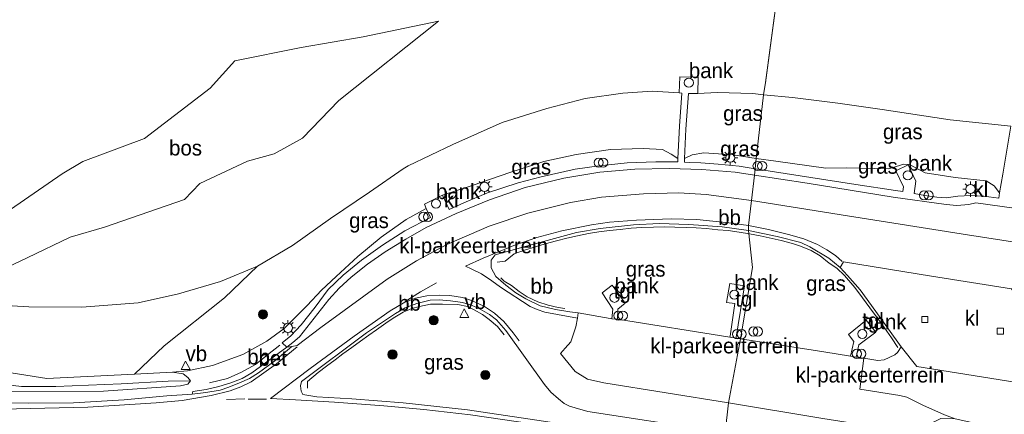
# Model space of a CAD drawing. Header units: millimetres. Extents: x 180000 to 190000, y 466229 to 468626.
# Tile 192 of 202: x 189261 to 189422, y 466486 to 466551. Entities that reach past the tile are written whole.
import ezdxf
from ezdxf.enums import TextEntityAlignment as Align

# ---------------------------------------------------------------- set-up
doc = ezdxf.new("R2010")
doc.units = ezdxf.units.MM
doc.linetypes.add('39strp', pattern=[12, 3, -9])
for name, color, linetype, lineweight in [('bp-b5-bomenstruiken', 93, 'Continuous', 18), ('bp-b5-boom', 93, 'Continuous', 18), ('bp-b5-bos', 93, 'Continuous', 18), ('bp-b5-grasland', 93, 'Continuous', 18), ('bp-bs-boom', 93, 'Continuous', 18), ('gw-bs-insteekwatergang', 93, 'Continuous', 18), ('gw-bs-kruinlijn', 93, 'Continuous', 18), ('gw-bs-teenlijn', 93, 'Continuous', 18), ('mk-bs-39streep 0.15', 8, '39strp', 18), ('mk-bs-streep 0.15', 8, 'Continuous', 18), ('og-bs-hulpgeometrie', 53, 'Continuous', 18), ('og-bs-inrichtingselement', 253, 'Continuous', 18), ('vh-b5-verh_soort', 8, 'Continuous', 18), ('wh-bs-greppel', 133, 'greppel', 18), ('wh-bs-kolk', 8, 'Continuous', 18), ('wm-bs-lichtmast', 8, 'Continuous', 18), ('wm-bs-overig', 8, 'Continuous', 18), ('wm-bs-verkeersbord', 8, 'Continuous', 18)]:
    doc.layers.add(name, color=color, linetype=linetype, lineweight=lineweight)
doc.styles.add('rtw_iso', font='iso-rtw.shx')
doc.linetypes.add('greppel', pattern='A,25.5,-0.01,[14,RTW.shx,S=1,R=0,X=0,Y=0],1,[14,RTW.shx,S=1,R=0,X=0,Y=0],1,[14,RTW.shx,S=1,R=0,X=0,Y=0],1,[14,RTW.shx,S=1,R=0,X=0,Y=0],1,[14,RTW.shx,S=1,R=0,X=0,Y=0],0.5,-0.01', length=30.02)

# ---------------------------------------------------------------- blocks, each defined once
blk = doc.blocks.new('verkeersbord')
for p, q in [((0, 0.75), (-0.75, -0.625)), ((0.75, -0.625), (0, 0.75)), ((-0.75, -0.625), (0.75, -0.625))]:
    blk.add_line(p, q)
blk = doc.blocks.new('dtbattr')
at = {"style": 'rtw_iso'}
blk.add_attdef('TAG', (0.59, 0.87), '', height=2.5, dxfattribs=at)
blk = doc.blocks.new('kolk')
blk.add_lwpolyline([(-0.5, -0.5), (0.5, -0.5), (0.5, 0.5), (-0.5, 0.5)], close=True)
blk = doc.blocks.new('dtbattr-r')
at = {"style": 'rtw_iso'}
blk.add_attdef('TAG', text='', height=2.5, dxfattribs=at).set_placement((0, 0), align=Align.MIDDLE_CENTER)
blk = doc.blocks.new('d33az_ACAD_1_FMEBLOCK128')
at = {"layer": 'bp-b5-bos'}
blk.add_polyline3d([(-74.89, -13.96, 43.02), (-84.86, -12.94, 43.05), (-95.98, -11.26, 43.22), (-103.26, -10.19, 43.1), (-110.69, -9.27, 43.17), (-115.42, -8.81, 43.16), (-115.1, -6.85, 43.44), (-110.99, 23.75, 43.6), (-108.81, 49.55, 43.55), (-107.77, 58.23, 43.5), (-104.41, 57.94, 43.48), (-94.98, 56.28, 43.37), (-84.52, 53.89, 43.31), (-73.01, 50.48, 43.76)], dxfattribs=at)
blk = doc.blocks.new('dtbattr-l')
at = {"style": 'rtw_iso'}
blk.add_attdef('TAG', (0, 0), '', height=2.5, dxfattribs=at)
blk = doc.blocks.new('boom')
blk.add_hatch(color=256).paths.add_polyline_path([(-0.75, 0, 1), (0.75, 0, 1)])
blk.add_circle((0, 0), 0.75)
blk = doc.blocks.new('prullenbak')
for centre in [(-0.375, 0), (0.375, 0)]:
    blk.add_circle(centre, 0.75)
blk = doc.blocks.new('dtb')
blk.add_circle((0, 0), 0.75)
blk = doc.blocks.new('lantaarnpaal')
for p, q in [((-0.75, 0), (-1.25, 0)), ((-0.88, 0.88), (-0.53, 0.53)), ((0, 0.75), (0, 1.25)), ((0.53, 0.53), (0.88, 0.88)), ((0.75, 0), (1.25, 0)), ((-0.53, -0.53), (-0.88, -0.88)), ((0, -0.75), (0, -1.25)), ((0.53, -0.53), (0.88, -0.88))]:
    blk.add_line(p, q)
blk.add_circle((0, 0), 0.75)

msp = doc.modelspace()

# ---------------------------------------------------------------- linework, layer by layer
at = {"layer": 'bp-b5-bomenstruiken'}
msp.add_polyline3d([(189262.42, 466503.69, 44.51), (189271.09, 466503.62, 44.02), (189280.35, 466504.33, 43.8), (189286.97, 466505.8, 43.75), (189293.84, 466507.82, 43.72), (189299.91, 466510.38, 43.69), (189294.48, 466505.18, 43.15), (189284.6, 466497.31, 41.67), (189279.76, 466492.68, 41.38), (189265.37, 466491.98, 40.99), (189250.54, 466494.32, 41.05), (189222.79, 466496.45, 41.07), (189188.53, 466500.27, 41.22), (189189.64, 466501.18, 41.13), (189187.06, 466501.58, 41.27), (189181.54, 466502.76, 41.22), (189189.82, 466512.69, 44.44), (189193.91, 466512.56, 45.51), (189211.95, 466509.15, 45.17), (189227.79, 466506.81, 45.02), (189242.44, 466504.99, 44.79), (189254.1, 466504.19, 44.6)], close=True, dxfattribs=at)
at = {"layer": 'bp-b5-boom'}
msp.add_polyline3d([(189250.54, 466494.32, 41.05), (189265.37, 466491.98, 40.99), (189279.76, 466492.68, 41.38), (189285.97, 466492.99, 41.04), (189287.71, 466492.7, 41.04), (189288.46, 466492.1, 41.04), (189288.93, 466491.55, 41.03), (189285.27, 466491.51, 40.54), (189277.57, 466491.07, 40.58), (189266.83, 466490.67, 40.64), (189261.2, 466490.64, 40.74), (189255.64, 466491.32, 40.72), (189237.8, 466492.36, 40.58), (189227.79, 466493.41, 40.65), (189214.87, 466495.39, 40.75), (189202.49, 466497.39, 40.66), (189189.52, 466499.02, 40.72), (189186.86, 466499.25, 41.22), (189188.53, 466500.27, 41.22), (189222.79, 466496.45, 41.07)], close=True, dxfattribs=at)
at = {"layer": 'bp-b5-bos'}
for points in [[(189387.24, 466571.01, 43.6), (189383.13, 466540.41, 43.44), (189382.81, 466538.44, 43.16), (189381.06, 466538.61, 43.16), (189375.2, 466538.8, 43.24), (189372.06, 466538.64, 43.35), (189372.11, 466541.32, 43.35), (189369.12, 466541.38, 43.36), (189368.97, 466538.75, 43.26), (189364.59, 466538.99, 43.37), (189359.78, 466538.71, 43.22), (189353.6, 466537.79, 43.37), (189347.33, 466536.18, 43.35), (189340.01, 466533.88, 43.36), (189331.91, 466530.3, 43.36), (189324.56, 466526.8, 43.36), (189323.76, 466526.27, 43.26), (189318.24, 466522.49, 43.37), (189311.88, 466518.14, 43.43), (189305.65, 466513.73, 43.54), (189299.91, 466510.38, 43.69), (189293.84, 466507.82, 43.72), (189286.97, 466505.8, 43.75), (189280.35, 466504.33, 43.8), (189271.09, 466503.62, 44.02), (189262.42, 466503.69, 44.51), (189254.1, 466504.19, 44.6)], [(189259.41, 466519.64, 45.86), (189267.87, 466525.46, 45.84), (189271.29, 466527.51, 45.74), (189281.4, 466531.25, 45.58), (189292.14, 466539.49, 45.39), (189296.19, 466544, 45.33), (189307.07, 466546.14, 44.69), (189317.2, 466547.89, 44.25), (189329.55, 466550.47, 43.96), (189313.24, 466537.47, 44.09), (189307.27, 466531.32, 44.17), (189302.61, 466528.75, 44.48), (189298.26, 466527.54, 44.64), (189290.43, 466523.88, 44.67), (189287.94, 466521.29, 44.68), (189274.83, 466516.72, 44.88), (189269.19, 466515.11, 44.99), (189262.17, 466511.74, 45), (189254.2, 466507.95, 45)], [(189254.2, 466507.95, 45), (189262.17, 466511.74, 45), (189269.19, 466515.11, 44.99), (189274.83, 466516.72, 44.88), (189287.94, 466521.29, 44.68), (189290.43, 466523.88, 44.67), (189298.26, 466527.54, 44.64), (189302.61, 466528.75, 44.48), (189307.27, 466531.32, 44.17), (189313.24, 466537.47, 44.09), (189329.55, 466550.47, 43.96), (189317.2, 466547.89, 44.25), (189307.07, 466546.14, 44.69), (189296.19, 466544, 45.33), (189292.14, 466539.49, 45.39), (189281.4, 466531.25, 45.58), (189271.29, 466527.51, 45.74), (189267.87, 466525.46, 45.84), (189259.41, 466519.64, 45.86)]]:
    msp.add_polyline3d(points, dxfattribs=at)
at = {"layer": 'bp-b5-grasland'}
for points in [[(189369.05, 466533.3, 42.5), (189368.78, 466528, 41.92), (189367.67, 466528.72, 41.88), (189366.27, 466529.45, 41.88), (189363.09, 466529.6, 41.88), (189357.75, 466529.44, 41.88), (189352.13, 466528.63, 41.89), (189346.82, 466527.48, 41.89), (189341.25, 466525.7, 41.89), (189335.24, 466523.63, 41.88), (189330.19, 466521.98, 42.02), (189327.83, 466520.79, 42.02), (189327.24, 466520.49, 42.01), (189327.55, 466519.82, 41.97), (189324.24, 466517.97, 41.94), (189320.17, 466515.12, 41.82), (189316.32, 466511.91, 41.77), (189312.78, 466508.64, 41.68), (189310.4, 466506.45, 41.61), (189308.06, 466503.91, 41.4), (189304.27, 466500.12, 41.14), (189301.43, 466498.08, 41.07), (189297.49, 466495.9, 41.06), (189292.51, 466494.09, 41.04), (189288.43, 466493.23, 41.03), (189285.97, 466492.99, 41.04), (189279.76, 466492.68, 41.38), (189284.6, 466497.31, 41.67), (189294.48, 466505.18, 43.15), (189299.91, 466510.38, 43.69), (189305.65, 466513.73, 43.54), (189311.88, 466518.14, 43.43), (189318.24, 466522.49, 43.37), (189323.76, 466526.27, 43.26), (189324.56, 466526.8, 43.36), (189331.91, 466530.3, 43.36), (189340.01, 466533.88, 43.36), (189347.33, 466536.18, 43.35), (189353.6, 466537.79, 43.37), (189359.78, 466538.71, 43.22), (189364.59, 466538.99, 43.37), (189368.97, 466538.75, 43.26), (189369.43, 466538.71, 43.26)], [(189382.81, 466538.44, 43.16), (189381.62, 466528.01, 41.89), (189377.81, 466528.57, 41.89), (189373.05, 466528.89, 41.89), (189371.14, 466528.59, 41.9), (189369.88, 466527.98, 41.99), (189370.1, 466532.8, 42.58), (189370.53, 466538.64, 43.35), (189372.06, 466538.64, 43.35), (189375.2, 466538.8, 43.24), (189381.06, 466538.61, 43.16)], [(189423.34, 466533.29, 43.02), (189422.05, 466525.42, 42.14), (189421.46, 466522.34, 41.87), (189420.6, 466523.52, 41.92), (189419.27, 466524.35, 42.04), (189414.2, 466524.85, 42.03), (189409.28, 466525.64, 42.04), (189406.72, 466526.98, 42.11), (189405.8, 466527.06, 42.13), (189403.27, 466526.27, 42.04), (189396.36, 466526.48, 41.97), (189393.03, 466526.43, 41.9), (189384.81, 466527.55, 41.89), (189381.62, 466528.01, 41.89), (189382.81, 466538.44, 43.16), (189387.54, 466537.99, 43.17), (189394.97, 466537.07, 43.1), (189402.25, 466535.99, 43.22), (189413.37, 466534.31, 43.05)], [(189333.68, 466520.72, 41.83), (189331.3, 466519.63, 41.89), (189330.19, 466521.98, 42.02), (189335.24, 466523.63, 41.88), (189341.25, 466525.7, 41.89), (189346.82, 466527.48, 41.89), (189352.13, 466528.63, 41.89), (189357.75, 466529.44, 41.88), (189363.09, 466529.6, 41.88), (189366.27, 466529.45, 41.88), (189367.67, 466528.72, 41.88), (189368.78, 466528, 41.92), (189368.75, 466527.43, 41.85), (189365.15, 466527.43, 41.92), (189360.45, 466527.27, 41.92), (189355.87, 466526.76, 41.93), (189351.96, 466526.24, 41.93), (189346.36, 466525.01, 41.94), (189342.59, 466524, 41.94), (189337.59, 466522.39, 41.92)], [(189381.62, 466528.01, 41.89), (189381.43, 466526.31, 41.89), (189378.8, 466526.71, 41.9), (189375.4, 466527.06, 41.9), (189372.54, 466527.26, 41.9), (189370.6, 466527.34, 41.91), (189369.85, 466527.39, 41.92), (189369.88, 466527.98, 41.99), (189371.14, 466528.59, 41.9), (189373.05, 466528.89, 41.89), (189377.81, 466528.57, 41.89)], [(189384.81, 466527.55, 41.89), (189393.03, 466526.43, 41.9), (189396.36, 466526.48, 41.97), (189403.27, 466526.27, 42.04), (189405.8, 466527.06, 42.13), (189406.72, 466526.98, 42.11), (189409.28, 466525.64, 42.04), (189414.2, 466524.85, 42.03), (189419.27, 466524.35, 42.04), (189420.6, 466523.52, 41.92), (189421.46, 466522.34, 41.87), (189421.38, 466521.47, 41.83), (189418.92, 466521.82, 41.82), (189416.75, 466521.9, 41.77), (189414.66, 466521.8, 41.82), (189412.73, 466521.54, 41.84), (189411.2, 466521.67, 41.83), (189409.24, 466521.92, 41.83), (189407.51, 466522.25, 41.9), (189407.78, 466524.25, 41.96), (189406.5, 466526.95, 42.12), (189404.48, 466525.98, 42.04), (189405.75, 466523.37, 41.96), (189405.66, 466522.57, 41.89), (189404.42, 466522.75, 41.88), (189397.94, 466523.74, 41.73), (189381.43, 466526.31, 41.89), (189381.62, 466528.01, 41.89)], [(189381.03, 466510.13, 41.47), (189379.04, 466498.44, 41.62), (189378.32, 466498.56, 41.62), (189378.33, 466498.72, 41.53), (189379.67, 466507.15, 41.33), (189377.3, 466507.52, 41.35), (189376.73, 466504.42, 41.35), (189378.09, 466504.26, 41.35), (189377.32, 466498.88, 41.53), (189377.3, 466498.75, 41.61), (189358.91, 466501.67, 41.59), (189358.92, 466503.33, 41.6), (189360.15, 466504.31, 41.57), (189357.99, 466507.24, 41.47), (189356.37, 466506, 41.49), (189358.14, 466503.33, 41.54), (189357.95, 466501.74, 41.63), (189357.7, 466501.76, 41.64), (189352.43, 466502.69, 41.6), (189351.05, 466502.87, 41.69), (189348.72, 466503.27, 41.7), (189346.23, 466503.88, 41.7), (189343.87, 466504.99, 41.65), (189342.25, 466506.01, 41.64), (189340.57, 466507.26, 41.64), (189338.92, 466508.66, 41.57), (189338.17, 466510.08, 41.58), (189338.2, 466511.32, 41.58), (189338.86, 466512.21, 41.57), (189344.97, 466513.91, 41.54), (189352.16, 466515.84, 41.54), (189356.04, 466516.54, 41.54), (189361.5, 466517.1, 41.55), (189365.71, 466517.34, 41.55), (189370.57, 466517.2, 41.55), (189376.04, 466516.79, 41.56), (189380.36, 466516.17, 41.58)], [(189401.23, 466502.94, 41.52), (189405.36, 466497.16, 41.57), (189404.78, 466496.24, 41.53), (189404.34, 466495.81, 41.53), (189402.58, 466495.03, 41.53), (189401.52, 466494.88, 41.51), (189399.27, 466495.26, 41.5), (189397.99, 466495.47, 41.49), (189398.45, 466497.47, 41.5), (189401.23, 466499.52, 41.51), (189399.63, 466501.53, 41.5), (189396.74, 466499.18, 41.5), (189397.61, 466498.04, 41.5), (189397.08, 466495.64, 41.49), (189392.71, 466496.32, 41.59), (189379.04, 466498.44, 41.62), (189381.03, 466510.13, 41.47), (189380.36, 466516.17, 41.58), (189385.07, 466515.21, 41.58), (189388.92, 466514.22, 41.58), (189390.39, 466513.52, 41.57), (189393.5, 466511.66, 41.54), (189395.37, 466510.14, 41.54), (189396.59, 466508.83, 41.56), (189398.65, 466506.49, 41.54)], [(189255.64, 466491.32, 40.72), (189261.2, 466490.64, 40.74), (189266.83, 466490.67, 40.64), (189277.57, 466491.07, 40.58), (189285.27, 466491.51, 40.54), (189288.93, 466491.55, 41.03), (189288.48, 466491.01, 40.99), (189287.3, 466490.75, 40.94), (189274.67, 466489.89, 40.95), (189257.06, 466489.84, 40.98), (189241.29, 466490.75, 41.04), (189226.7, 466492.09, 41.01), (189205.42, 466495.26, 41.18), (189188.44, 466497.92, 41.21), (189187.36, 466498.51, 41.21), (189186.86, 466499.25, 41.22), (189189.52, 466499.02, 40.72), (189202.49, 466497.39, 40.66), (189214.87, 466495.39, 40.75), (189227.79, 466493.41, 40.65), (189237.8, 466492.36, 40.58)]]:
    msp.add_polyline3d(points, close=True, dxfattribs=at)
for points in [[(189257.06, 466489.84, 40.98), (189274.67, 466489.89, 40.95), (189287.3, 466490.75, 40.94), (189288.48, 466491.01, 40.99), (189288.93, 466491.55, 41.03), (189288.46, 466492.1, 41.04), (189287.71, 466492.7, 41.04), (189285.97, 466492.99, 41.04), (189288.43, 466493.23, 41.03), (189292.51, 466494.09, 41.04), (189297.49, 466495.9, 41.06), (189301.43, 466498.08, 41.07), (189304.27, 466500.12, 41.14), (189308.06, 466503.91, 41.4), (189310.4, 466506.45, 41.61), (189312.78, 466508.64, 41.68), (189316.32, 466511.91, 41.77), (189320.17, 466515.12, 41.82), (189324.24, 466517.97, 41.94), (189327.55, 466519.82, 41.97), (189328.24, 466518.35, 41.86), (189324.06, 466516.16, 41.87), (189320.4, 466513.8, 41.86), (189316.96, 466511.35, 41.82), (189313.91, 466508.88, 41.73), (189311.49, 466506.52, 41.6), (189309.33, 466503.63, 41.53), (189307.03, 466500.75, 41.44), (189305.35, 466498.92, 41.35), (189303.93, 466497.78, 41.29), (189304.71, 466497.08, 41.28), (189302.67, 466495.63, 41.35), (189300.4, 466493.91, 41.34), (189298.96, 466492.9, 41.32), (189297.36, 466491.98, 41.27), (189295.52, 466491.24, 41.28), (189293.58, 466490.65, 41.22), (189291.5, 466490.15, 41.19), (189289.28, 466489.84, 41.15), (189289.2, 466489.4, 41.07), (189285.03, 466489.1, 41.05), (189278.02, 466488.44, 41.03), (189269.74, 466487.98, 41.07), (189262.34, 466487.92, 41.09), (189253.15, 466488.06, 41.09)], [(189352.97, 466484.02, 41.6), (189334.33, 466486.84, 41.51), (189323.79, 466487.95, 41.46), (189315.37, 466488.63, 41.34), (189309.6, 466488.98, 41.32), (189307.34, 466489.33, 41.33), (189307.03, 466489.9, 41.28), (189306.94, 466490.73, 41.29), (189307.08, 466491.46, 41.29), (189317.73, 466499.42, 41.4), (189322.53, 466502.6, 41.43), (189324.11, 466503.52, 41.43), (189326.02, 466504.23, 41.44), (189328.2, 466504.76, 41.43), (189329.65, 466504.82, 41.43), (189331.54, 466504.69, 41.44), (189333.51, 466504.41, 41.45), (189334.96, 466503.95, 41.5), (189336.38, 466503.33, 41.53), (189337.89, 466502.45, 41.53), (189339.04, 466501.58, 41.56), (189340.56, 466499.79, 41.57), (189346.9, 466491, 41.65), (189347.96, 466489.73, 41.65), (189349.19, 466488.62, 41.65), (189350.15, 466487.88, 41.65), (189351.01, 466487.42, 41.63), (189351.96, 466487.13, 41.63), (189354.04, 466486.54, 41.63), (189373.95, 466483.48, 41.61)]]:
    msp.add_polyline3d(points, dxfattribs=at)
at = {"layer": 'gw-bs-insteekwatergang'}
for points in [[(189285.97, 466492.99, 41.04), (189287.71, 466492.7, 41.04), (189288.46, 466492.1, 41.04), (189288.93, 466491.55, 41.03), (189288.48, 466491.01, 40.99), (189287.3, 466490.75, 40.94), (189274.67, 466489.89, 40.95), (189257.06, 466489.84, 40.98), (189241.29, 466490.75, 41.04), (189226.7, 466492.09, 41.01), (189205.42, 466495.26, 41.18), (189188.44, 466497.92, 41.21), (189187.36, 466498.51, 41.21), (189186.86, 466499.25, 41.22), (189188.53, 466500.27, 41.22)], [(189285.97, 466492.99, 41.04), (189279.76, 466492.68, 41.38), (189265.37, 466491.98, 40.99), (189250.54, 466494.32, 41.05), (189222.79, 466496.45, 41.07), (189188.53, 466500.27, 41.22)]]:
    msp.add_polyline3d(points, dxfattribs=at)
at = {"layer": 'gw-bs-kruinlijn'}
for points in [[(189329.55, 466550.47, 43.96), (189317.2, 466547.89, 44.25), (189307.07, 466546.14, 44.69), (189296.19, 466544, 45.33), (189292.14, 466539.49, 45.39), (189281.4, 466531.25, 45.58), (189271.29, 466527.51, 45.74), (189267.87, 466525.46, 45.84), (189259.41, 466519.64, 45.86), (189254.3, 466519.18, 45.97), (189241.98, 466519.84, 46), (189221.21, 466515.87, 46.12), (189193.91, 466512.56, 45.51)], [(189324.56, 466526.8, 43.36), (189331.91, 466530.3, 43.36), (189340.01, 466533.88, 43.36), (189347.33, 466536.18, 43.35), (189353.6, 466537.79, 43.37), (189359.78, 466538.71, 43.22), (189364.59, 466538.99, 43.37), (189368.97, 466538.75, 43.26)], [(189372.06, 466538.64, 43.35), (189375.2, 466538.8, 43.24), (189381.06, 466538.61, 43.16), (189382.81, 466538.44, 43.16)], [(189382.81, 466538.44, 43.16), (189387.54, 466537.99, 43.17), (189394.97, 466537.07, 43.1), (189402.25, 466535.99, 43.22), (189413.37, 466534.31, 43.05), (189423.34, 466533.29, 43.02)], [(189193.91, 466512.56, 45.51), (189211.95, 466509.15, 45.17), (189227.79, 466506.81, 45.02), (189242.44, 466504.99, 44.79), (189254.1, 466504.19, 44.6), (189262.42, 466503.69, 44.51), (189271.09, 466503.62, 44.02), (189280.35, 466504.33, 43.8), (189286.97, 466505.8, 43.75), (189293.84, 466507.82, 43.72), (189299.91, 466510.38, 43.69), (189305.65, 466513.73, 43.54), (189311.88, 466518.14, 43.43), (189318.24, 466522.49, 43.37), (189323.76, 466526.27, 43.26)], [(189324.56, 466526.8, 43.36), (189323.76, 466526.27, 43.26)]]:
    msp.add_polyline3d(points, dxfattribs=at)
at = {"layer": 'gw-bs-teenlijn'}
for points in [[(189242.44, 466504.99, 44.79), (189254.2, 466507.95, 45), (189262.17, 466511.74, 45), (189269.19, 466515.11, 44.99), (189274.83, 466516.72, 44.88), (189287.94, 466521.29, 44.68), (189290.43, 466523.88, 44.67), (189298.26, 466527.54, 44.64), (189302.61, 466528.75, 44.48), (189307.27, 466531.32, 44.17), (189313.24, 466537.47, 44.09), (189329.55, 466550.47, 43.96)], [(189368.78, 466528, 41.92), (189367.67, 466528.72, 41.88), (189366.27, 466529.45, 41.88), (189363.09, 466529.6, 41.88), (189357.75, 466529.44, 41.88), (189352.13, 466528.63, 41.89), (189346.82, 466527.48, 41.89), (189341.25, 466525.7, 41.89), (189335.24, 466523.63, 41.88), (189330.19, 466521.98, 42.02)], [(189381.62, 466528.01, 41.89), (189377.81, 466528.57, 41.89), (189373.05, 466528.89, 41.89), (189371.14, 466528.59, 41.9), (189369.88, 466527.98, 41.99)], [(189393.03, 466526.43, 41.9), (189384.81, 466527.55, 41.89), (189381.62, 466528.01, 41.89)], [(189420.6, 466523.52, 41.92), (189419.27, 466524.35, 42.04), (189414.2, 466524.85, 42.03), (189409.28, 466525.64, 42.04), (189406.72, 466526.98, 42.11), (189405.8, 466527.06, 42.13), (189403.27, 466526.27, 42.04), (189396.36, 466526.48, 41.97), (189393.03, 466526.43, 41.9)], [(189421.46, 466522.34, 41.87), (189420.6, 466523.52, 41.92)], [(189327.55, 466519.82, 41.97), (189324.24, 466517.97, 41.94), (189320.17, 466515.12, 41.82), (189316.32, 466511.91, 41.77), (189312.78, 466508.64, 41.68), (189310.4, 466506.45, 41.61), (189308.06, 466503.91, 41.4), (189304.27, 466500.12, 41.14), (189301.43, 466498.08, 41.07), (189297.49, 466495.9, 41.06), (189292.51, 466494.09, 41.04), (189288.43, 466493.23, 41.03), (189285.97, 466492.99, 41.04)]]:
    msp.add_polyline3d(points, dxfattribs=at)
at = {"layer": 'mk-bs-39streep 0.15'}
for points in [[(189324.08, 466504.56, 41.53), (189326.63, 466506.13, 41.57), (189333.1, 466509.81, 41.63)], [(189301.37, 466488.56, 41.24), (189297.82, 466488.6, 41.21), (189290.06, 466488.33, 41.07)]]:
    msp.add_polyline3d(points, dxfattribs=at)
at = {"layer": 'mk-bs-streep 0.15'}
for points in [[(189380.37, 466517.02, 41.61), (189377.14, 466517.43, 41.57), (189371.9, 466517.97, 41.57), (189367.7, 466518.11, 41.57), (189361.97, 466517.89, 41.56), (189357.56, 466517.55, 41.55), (189354.63, 466517.1, 41.53), (189349.78, 466516.13, 41.54), (189345.66, 466515.05, 41.55), (189341.88, 466513.72, 41.57), (189336.85, 466511.67, 41.57), (189333.98, 466510.37, 41.57), (189334.9, 466509.9, 41.61), (189336.58, 466509.08, 41.64), (189338.3, 466507.93, 41.64), (189339.72, 466506.91, 41.64), (189344.58, 466503.75, 41.64), (189345.74, 466503.25, 41.64), (189346.97, 466502.84, 41.64), (189349.03, 466502.44, 41.65), (189352.31, 466501.83, 41.65)], [(189395.72, 466511.12, 41.54), (189394.61, 466512.08, 41.55), (189393.2, 466513.05, 41.57), (189391.64, 466513.92, 41.57), (189389.44, 466514.83, 41.57), (189386.93, 466515.56, 41.6), (189383.61, 466516.38, 41.59), (189380.37, 466517.02, 41.61)], [(189342.79, 466498.14, 41.58), (189341.8, 466499.44, 41.58), (189340.24, 466501.28, 41.58), (189338.75, 466502.68, 41.55), (189337.11, 466503.74, 41.53), (189335.15, 466504.7, 41.52), (189333.49, 466505.24, 41.5), (189331.41, 466505.56, 41.45), (189329.68, 466505.62, 41.44), (189327.62, 466505.52, 41.42), (189325.78, 466505.1, 41.42), (189324.05, 466504.47, 41.41), (189321.66, 466503.03, 41.42), (189315.74, 466498.89, 41.34), (189308.52, 466493.57, 41.29), (189302.02, 466488.67, 41.23)], [(189306.4, 466497.13, 41.23), (189303.02, 466494.35, 41.22), (189298.85, 466491.43, 41.11), (189297.14, 466490.58, 41.11), (189295.4, 466489.91, 41.1), (189292.31, 466489.17, 41.08), (189287.53, 466488.38, 41.07), (189283.27, 466487.97, 41.07), (189272.11, 466487.26, 41.05), (189250.93, 466486.75, 41.1), (189231.9, 466487.01, 41.2), (189222.52, 466487.37, 41.26), (189215.94, 466487.86, 41.29), (189210.6, 466488.39, 41.29), (189206.2, 466488.95, 41.28), (189200.57, 466489.71, 41.28)], [(189376.2, 466479.59, 41.48), (189361.32, 466481.93, 41.53), (189345.26, 466484.45, 41.49), (189334.81, 466485.98, 41.44), (189327.16, 466486.89, 41.39), (189320.59, 466487.49, 41.35), (189312.52, 466488.1, 41.28), (189306.12, 466488.47, 41.26), (189302.02, 466488.67, 41.23)]]:
    msp.add_polyline3d(points, dxfattribs=at)
at = {"layer": 'og-bs-hulpgeometrie'}
for points in [[(189376.5, 466483.09, 41.63), (189377.05, 466487.96, 41.73), (189379.04, 466498.44, 41.62), (189381.03, 466510.13, 41.47), (189380.36, 466516.17, 41.58), (189380.37, 466517.02, 41.61), (189380.84, 466521.12, 41.69), (189381.31, 466525.25, 41.77), (189381.43, 466526.31, 41.89), (189381.62, 466528.01, 41.89), (189382.81, 466538.44, 43.16), (189383.13, 466540.41, 43.44), (189387.24, 466571.01, 43.6)], [(189288.93, 466491.55, 41.03), (189285.27, 466491.51, 40.54)]]:
    msp.add_polyline3d(points, dxfattribs=at)
at = {"layer": 'vh-b5-verh_soort'}
for points in [[(189378.8, 466526.71, 41.9), (189381.43, 466526.31, 41.89), (189381.31, 466525.25, 41.77), (189378.14, 466525.76, 41.77), (189372.69, 466526.21, 41.79), (189367.34, 466526.36, 41.8), (189361.71, 466526.23, 41.82), (189356.01, 466525.75, 41.78), (189350.08, 466524.78, 41.82), (189343.73, 466523.22, 41.77), (189337.91, 466521.23, 41.73), (189332.43, 466518.98, 41.75), (189327.52, 466516.7, 41.78), (189324.19, 466514.8, 41.69), (189320.82, 466512.7, 41.72), (189317.92, 466510.68, 41.58), (189315.22, 466508.57, 41.43), (189313.27, 466506.75, 41.42), (189311.58, 466504.9, 41.41), (189306.75, 466498.79, 41.23), (189305.69, 466497.85, 41.28), (189304.71, 466497.08, 41.28), (189303.93, 466497.78, 41.29), (189305.35, 466498.92, 41.35), (189307.03, 466500.75, 41.44), (189309.33, 466503.63, 41.53), (189311.49, 466506.52, 41.6), (189313.91, 466508.88, 41.73), (189316.96, 466511.35, 41.82), (189320.4, 466513.8, 41.86), (189324.06, 466516.16, 41.87), (189328.24, 466518.35, 41.86), (189327.55, 466519.82, 41.97), (189327.24, 466520.49, 42.01), (189327.83, 466520.79, 42.02), (189330.19, 466521.98, 42.02), (189331.3, 466519.63, 41.89), (189333.68, 466520.72, 41.83), (189337.59, 466522.39, 41.92), (189342.59, 466524, 41.94), (189346.36, 466525.01, 41.94), (189351.96, 466526.24, 41.93), (189355.87, 466526.76, 41.93), (189360.45, 466527.27, 41.92), (189365.15, 466527.43, 41.92), (189368.75, 466527.43, 41.85), (189368.78, 466528, 41.92), (189369.05, 466533.3, 42.5), (189369.43, 466538.71, 43.26), (189368.97, 466538.75, 43.26), (189369.12, 466541.38, 43.36), (189372.11, 466541.32, 43.35), (189372.06, 466538.64, 43.35), (189370.53, 466538.64, 43.35), (189370.1, 466532.8, 42.58), (189369.88, 466527.98, 41.99), (189369.85, 466527.39, 41.92), (189370.6, 466527.34, 41.91), (189372.54, 466527.26, 41.9), (189375.4, 466527.06, 41.9)], [(189381.31, 466525.25, 41.77), (189380.84, 466521.12, 41.69), (189373.4, 466522.09, 41.67), (189368.95, 466522.34, 41.68), (189363.17, 466522.22, 41.67), (189356.27, 466521.65, 41.61), (189351.18, 466520.76, 41.58), (189344.19, 466519.05, 41.63), (189337.83, 466516.91, 41.63), (189330.91, 466513.89, 41.58), (189325.97, 466511.23, 41.55), (189321.14, 466508.23, 41.48), (189310.28, 466500.31, 41.29), (189306.39, 466497.38, 41.25), (189305.52, 466497.18, 41.27), (189304.71, 466497.08, 41.28), (189305.69, 466497.85, 41.28), (189306.75, 466498.79, 41.23), (189311.58, 466504.9, 41.41), (189313.27, 466506.75, 41.42), (189315.22, 466508.57, 41.43), (189317.92, 466510.68, 41.58), (189320.82, 466512.7, 41.72), (189324.19, 466514.8, 41.69), (189327.52, 466516.7, 41.78), (189332.43, 466518.98, 41.75), (189337.91, 466521.23, 41.73), (189343.73, 466523.22, 41.77), (189350.08, 466524.78, 41.82), (189356.01, 466525.75, 41.78), (189361.71, 466526.23, 41.82), (189367.34, 466526.36, 41.8), (189372.69, 466526.21, 41.79), (189378.14, 466525.76, 41.77)], [(189439.91, 466489.06, 41.59), (189441.5, 466488.66, 41.47), (189438.75, 466489.08, 41.55), (189425.33, 466491.16, 41.56), (189407.92, 466493.91, 41.53), (189405.36, 466497.16, 41.57), (189401.23, 466502.94, 41.52), (189398.65, 466506.49, 41.54), (189396.59, 466508.83, 41.56), (189395.37, 466510.14, 41.54), (189395.89, 466511.06, 41.54), (189410.35, 466508.74, 41.54), (189423.45, 466506.63, 41.61), (189430.64, 466496.27, 41.59), (189433.23, 466493.18, 41.59), (189434.44, 466491.97, 41.59), (189436.52, 466490.6, 41.59), (189438.57, 466489.48, 41.6), (189439.11, 466489.26, 41.59)], [(189358.92, 466503.33, 41.6), (189358.91, 466501.67, 41.59), (189357.95, 466501.74, 41.63), (189358.14, 466503.33, 41.54), (189356.37, 466506, 41.49), (189357.99, 466507.24, 41.47), (189360.15, 466504.31, 41.57)], [(189378.33, 466498.72, 41.53), (189378.32, 466498.56, 41.62), (189377.3, 466498.75, 41.61), (189377.32, 466498.88, 41.53), (189378.09, 466504.26, 41.35), (189376.73, 466504.42, 41.35), (189377.3, 466507.52, 41.35), (189379.67, 466507.15, 41.33)], [(189379.04, 466498.44, 41.62), (189377.05, 466487.96, 41.73), (189356.62, 466491.26, 41.71), (189353.95, 466491.86, 41.67), (189351.95, 466493.09, 41.67), (189349.53, 466496.03, 41.66), (189350.29, 466496.92, 41.65), (189351.23, 466497.95, 41.65), (189352.04, 466500.42, 41.65), (189352.31, 466501.83, 41.65), (189352.43, 466502.69, 41.6), (189357.7, 466501.76, 41.64), (189357.95, 466501.74, 41.63), (189358.91, 466501.67, 41.59), (189377.3, 466498.75, 41.61), (189378.32, 466498.56, 41.62)], [(189398.45, 466497.47, 41.5), (189397.99, 466495.47, 41.49), (189397.08, 466495.64, 41.49), (189397.61, 466498.04, 41.5), (189396.74, 466499.18, 41.5), (189399.63, 466501.53, 41.5), (189401.23, 466499.52, 41.51)], [(189412.45, 466486.03, 41.6), (189414.23, 466485.35, 41.66), (189411.89, 466485.4, 41.64), (189410.76, 466484.87, 41.66), (189409.77, 466483.97, 41.67), (189409.92, 466482.66, 41.67), (189392.55, 466485.38, 41.69), (189377.05, 466487.96, 41.73), (189379.04, 466498.44, 41.62), (189392.71, 466496.32, 41.59), (189397.08, 466495.64, 41.49), (189397.99, 466495.47, 41.49), (189399.27, 466495.26, 41.5), (189398.59, 466490.23, 41.65), (189405.12, 466489.17, 41.63), (189406.28, 466488.92, 41.62), (189408.89, 466487.57, 41.62)], [(189291.45, 466489.64, 41.11), (189289.2, 466489.4, 41.07), (189289.28, 466489.84, 41.15), (189291.5, 466490.15, 41.19), (189293.58, 466490.65, 41.22), (189295.52, 466491.24, 41.28), (189297.36, 466491.98, 41.27), (189298.96, 466492.9, 41.32), (189300.4, 466493.91, 41.34), (189302.67, 466495.63, 41.35), (189304.71, 466497.08, 41.28), (189305.52, 466497.18, 41.27), (189302.71, 466494.87, 41.22), (189300.07, 466492.87, 41.21), (189298.56, 466491.96, 41.19), (189296.97, 466491.23, 41.14), (189295.17, 466490.52, 41.14), (189293.76, 466490.03, 41.11)]]:
    msp.add_polyline3d(points, close=True, dxfattribs=at)
for points in [[(189435.99, 466518.18, 41.79), (189417.58, 466520.71, 41.77), (189416.43, 466520.43, 41.78), (189414.48, 466520.29, 41.78), (189412.75, 466520.43, 41.78), (189404.03, 466521.66, 41.75), (189389.94, 466523.95, 41.75), (189381.31, 466525.25, 41.77), (189381.43, 466526.31, 41.89), (189397.94, 466523.74, 41.73), (189404.42, 466522.75, 41.88), (189405.66, 466522.57, 41.89), (189405.75, 466523.37, 41.96), (189404.48, 466525.98, 42.04), (189406.5, 466526.95, 42.12), (189407.78, 466524.25, 41.96), (189407.51, 466522.25, 41.9), (189409.24, 466521.92, 41.83), (189411.2, 466521.67, 41.83), (189412.73, 466521.54, 41.84), (189414.66, 466521.8, 41.82), (189416.75, 466521.9, 41.77), (189418.92, 466521.82, 41.82), (189421.38, 466521.47, 41.83), (189421.46, 466522.34, 41.87), (189422.05, 466525.42, 42.14), (189423.34, 466533.29, 43.02)], [(189446.09, 466510.82, 41.69), (189416.23, 466515.5, 41.69), (189396.56, 466518.62, 41.66), (189380.84, 466521.12, 41.69), (189381.31, 466525.25, 41.77), (189389.94, 466523.95, 41.75), (189404.03, 466521.66, 41.75), (189412.75, 466520.43, 41.78), (189414.48, 466520.29, 41.78), (189416.43, 466520.43, 41.78), (189417.58, 466520.71, 41.77), (189435.99, 466518.18, 41.79)], [(189253.15, 466488.06, 41.09), (189262.34, 466487.92, 41.09), (189269.74, 466487.98, 41.07), (189278.02, 466488.44, 41.03), (189285.03, 466489.1, 41.05), (189289.2, 466489.4, 41.07), (189291.45, 466489.64, 41.11), (189293.76, 466490.03, 41.11), (189295.17, 466490.52, 41.14), (189296.97, 466491.23, 41.14), (189298.56, 466491.96, 41.19), (189300.07, 466492.87, 41.21), (189302.71, 466494.87, 41.22), (189305.52, 466497.18, 41.27), (189306.39, 466497.38, 41.25), (189310.28, 466500.31, 41.29), (189321.14, 466508.23, 41.48), (189325.97, 466511.23, 41.55), (189330.91, 466513.89, 41.58), (189337.83, 466516.91, 41.63), (189344.19, 466519.05, 41.63), (189351.18, 466520.76, 41.58), (189356.27, 466521.65, 41.61), (189363.17, 466522.22, 41.67), (189368.95, 466522.34, 41.68), (189373.4, 466522.09, 41.67), (189380.84, 466521.12, 41.69), (189380.37, 466517.02, 41.61), (189380.36, 466516.17, 41.58), (189376.04, 466516.79, 41.56), (189370.57, 466517.2, 41.55), (189365.71, 466517.34, 41.55), (189361.5, 466517.1, 41.55), (189356.04, 466516.54, 41.54), (189352.16, 466515.84, 41.54), (189344.97, 466513.91, 41.54), (189338.86, 466512.21, 41.57), (189338.2, 466511.32, 41.58), (189338.17, 466510.08, 41.58), (189338.92, 466508.66, 41.57), (189340.57, 466507.26, 41.64), (189342.25, 466506.01, 41.64), (189343.87, 466504.99, 41.65), (189346.23, 466503.88, 41.7), (189348.72, 466503.27, 41.7), (189351.05, 466502.87, 41.69), (189352.43, 466502.69, 41.6), (189352.31, 466501.83, 41.65), (189352.04, 466500.42, 41.65), (189351.23, 466497.95, 41.65), (189350.29, 466496.92, 41.65), (189349.53, 466496.03, 41.66), (189351.95, 466493.09, 41.67), (189353.95, 466491.86, 41.67), (189356.62, 466491.26, 41.71), (189377.05, 466487.96, 41.73), (189376.5, 466483.09, 41.63)], [(189423.45, 466506.63, 41.61), (189410.35, 466508.74, 41.54), (189395.89, 466511.06, 41.54), (189395.37, 466510.14, 41.54), (189393.5, 466511.66, 41.54), (189390.39, 466513.52, 41.57), (189388.92, 466514.22, 41.58), (189385.07, 466515.21, 41.58), (189380.36, 466516.17, 41.58), (189380.37, 466517.02, 41.61), (189380.84, 466521.12, 41.69), (189396.56, 466518.62, 41.66), (189416.23, 466515.5, 41.69), (189446.09, 466510.82, 41.69)], [(189373.95, 466483.48, 41.61), (189354.04, 466486.54, 41.63), (189351.96, 466487.13, 41.63), (189351.01, 466487.42, 41.63), (189350.15, 466487.88, 41.65), (189349.19, 466488.62, 41.65), (189347.96, 466489.73, 41.65), (189346.9, 466491, 41.65), (189340.56, 466499.79, 41.57), (189339.04, 466501.58, 41.56), (189337.89, 466502.45, 41.53), (189336.38, 466503.33, 41.53), (189334.96, 466503.95, 41.5), (189333.51, 466504.41, 41.45), (189331.54, 466504.69, 41.44), (189329.65, 466504.82, 41.43), (189328.2, 466504.76, 41.43), (189326.02, 466504.23, 41.44), (189324.11, 466503.52, 41.43), (189322.53, 466502.6, 41.43), (189317.73, 466499.42, 41.4), (189307.08, 466491.46, 41.29), (189306.94, 466490.73, 41.29), (189307.03, 466489.9, 41.28), (189307.34, 466489.33, 41.33), (189309.6, 466488.98, 41.32), (189315.37, 466488.63, 41.34), (189323.79, 466487.95, 41.46), (189334.33, 466486.84, 41.51), (189352.97, 466484.02, 41.6)], [(189424.18, 466483.5, 41.6), (189422.03, 466483.76, 41.6), (189419.19, 466484.24, 41.62), (189414.23, 466485.35, 41.66), (189412.45, 466486.03, 41.6), (189408.89, 466487.57, 41.62), (189406.28, 466488.92, 41.62), (189405.12, 466489.17, 41.63), (189398.59, 466490.23, 41.65), (189399.27, 466495.26, 41.5), (189401.52, 466494.88, 41.51), (189402.58, 466495.03, 41.53), (189404.34, 466495.81, 41.53), (189404.78, 466496.24, 41.53), (189405.36, 466497.16, 41.57), (189407.92, 466493.91, 41.53), (189425.33, 466491.16, 41.56)], [(189376.5, 466483.09, 41.63), (189377.05, 466487.96, 41.73), (189392.55, 466485.38, 41.69)]]:
    msp.add_polyline3d(points, dxfattribs=at)
at = {"layer": 'wh-bs-greppel'}
msp.add_polyline3d([(189189.52, 466499.02, 40.72), (189202.49, 466497.39, 40.66), (189214.87, 466495.39, 40.75), (189227.79, 466493.41, 40.65), (189237.8, 466492.36, 40.58), (189255.64, 466491.32, 40.72), (189261.2, 466490.64, 40.74), (189266.83, 466490.67, 40.64), (189277.57, 466491.07, 40.58), (189285.27, 466491.51, 40.54)], dxfattribs=at)
at = {"layer": 'wm-bs-overig'}
for points in [[(189339.18, 466511, 41.81), (189340.46, 466511.18, 41.78), (189341.94, 466512.38, 41.81), (189343.62, 466513, 41.68), (189345.44, 466513.54, 41.8), (189347.03, 466514.02, 41.8), (189348.87, 466514.51, 41.79), (189350.56, 466514.95, 41.8), (189352.32, 466515.32, 41.84), (189354.12, 466515.71, 41.8), (189355.84, 466515.99, 41.79), (189357.58, 466516.22, 41.8), (189359.3, 466516.35, 41.78), (189361.14, 466516.56, 41.8), (189362.86, 466516.68, 41.81), (189364.78, 466516.76, 41.82), (189366.55, 466516.77, 41.85), (189368.3, 466516.75, 41.83), (189370.17, 466516.71, 41.83), (189371.78, 466516.65, 41.82), (189373.45, 466516.52, 41.79), (189375.33, 466516.33, 41.8), (189377.01, 466516.17, 41.81), (189378.81, 466515.9, 41.8), (189380.5, 466515.64, 41.78), (189382.26, 466515.33, 41.79), (189384.2, 466514.88, 41.76), (189385.69, 466514.57, 41.83), (189387.58, 466514.07, 41.84), (189388.88, 466513.64, 41.78), (189390.61, 466512.91, 41.81), (189392.08, 466512.02, 41.77), (189393.59, 466510.86, 41.76), (189394.8, 466510.02, 41.77), (189396.06, 466508.8, 41.76), (189397.77, 466506.86, 41.75), (189399.02, 466505.17, 41.79), (189400.21, 466503.53, 41.76), (189401.46, 466501.86, 41.76), (189402.62, 466500.26, 41.74), (189403.78, 466498.63, 41.72), (189404.8, 466497.06, 41.75)], [(189350.27, 466503.41, 41.93), (189349.14, 466503.61, 41.85), (189347.5, 466503.99, 41.85), (189345.81, 466504.52, 41.83), (189344.1, 466505.35, 41.86), (189342.77, 466506.18, 41.86), (189341.53, 466507.17, 41.86), (189340.33, 466507.9, 41.91), (189339.76, 466508.45, 41.83)], [(189340.33, 466499.1, 41.89), (189339.24, 466500.48, 41.78), (189337.86, 466501.61, 41.74), (189336.76, 466502.45, 41.73), (189335.41, 466503.21, 41.71), (189334.33, 466503.77, 41.71), (189332.73, 466504.07, 41.73), (189330.23, 466504.13, 41.67), (189328.22, 466504.13, 41.64), (189326.46, 466503.75, 41.61), (189325.21, 466503.43, 41.59), (189323.74, 466502.82, 41.59), (189322.15, 466501.81, 41.6), (189320.93, 466501.03, 41.6), (189319.37, 466499.93, 41.6), (189318.13, 466499.03, 41.59), (189316.77, 466498.06, 41.58), (189315.33, 466497.06, 41.58), (189313.9, 466496.02, 41.56), (189312.61, 466495.03, 41.54), (189311.19, 466493.97, 41.55), (189309.85, 466492.92, 41.48), (189308.11, 466491.47, 41.41), (189308.08, 466490.39, 41.52)], [(189292.02, 466491.22, 41.49), (189294.97, 466491.96, 41.53), (189297.29, 466492.98, 41.56), (189299.57, 466494.27, 41.6), (189301.54, 466495.82, 41.61), (189303.57, 466497.44, 41.63)]]:
    msp.add_polyline3d(points, dxfattribs=at)

# ---------------------------------------------------------------- block references
at = {"layer": 'bp-b5-bos'}
msp.add_blockref('d33az_ACAD_1_FMEBLOCK128', (189498.23, 466547.25), dxfattribs=at)
ref = msp.add_blockref('dtbattr-r', (189285.41, 466527.73, 45.07), dxfattribs=at)
ref.add_attrib('TAG', 'bos', dxfattribs={"layer": '0', "height": 2.5, "style": 'rtw_iso'}).set_placement((189285.41, 466527.73, 45.07), align=Align.BOTTOM_LEFT)
at = {"layer": 'bp-b5-grasland'}
ref = msp.add_blockref('dtbattr-r', (189376.19, 466533.39, 42.58), dxfattribs=at)
ref.add_attrib('TAG', 'gras', dxfattribs={"layer": '0', "height": 2.5, "style": 'rtw_iso'}).set_placement((189376.19, 466533.39, 42.58), align=Align.BOTTOM_LEFT)
ref = msp.add_blockref('dtbattr-r', (189402.38, 466530.39, 42.35), dxfattribs=at)
ref.add_attrib('TAG', 'gras', dxfattribs={"layer": '0', "height": 2.5, "style": 'rtw_iso'}).set_placement((189402.38, 466530.39, 42.35), align=Align.BOTTOM_LEFT)
ref = msp.add_blockref('dtbattr-r', (189375.72, 466527.6, 41.91), dxfattribs=at)
ref.add_attrib('TAG', 'gras', dxfattribs={"layer": '0', "height": 2.5, "style": 'rtw_iso'}).set_placement((189375.72, 466527.6, 41.91), align=Align.BOTTOM_LEFT)
ref = msp.add_blockref('dtbattr-r', (189341.5, 466524.62, 41.9), dxfattribs=at)
ref.add_attrib('TAG', 'gras', dxfattribs={"layer": '0', "height": 2.5, "style": 'rtw_iso'}).set_placement((189341.5, 466524.62, 41.9), align=Align.BOTTOM_LEFT)
ref = msp.add_blockref('dtbattr-r', (189398.3, 466524.74, 41.93), dxfattribs=at)
ref.add_attrib('TAG', 'gras', dxfattribs={"layer": '0', "height": 2.5, "style": 'rtw_iso'}).set_placement((189398.3, 466524.74, 41.93), align=Align.BOTTOM_LEFT)
ref = msp.add_blockref('dtbattr-r', (189314.91, 466515.84, 42.27), dxfattribs=at)
ref.add_attrib('TAG', 'gras', dxfattribs={"layer": '0', "height": 2.5, "style": 'rtw_iso'}).set_placement((189314.91, 466515.84, 42.27), align=Align.BOTTOM_LEFT)
ref = msp.add_blockref('dtbattr-r', (189360.24, 466507.89, 41.56), dxfattribs=at)
ref.add_attrib('TAG', 'gras', dxfattribs={"layer": '0', "height": 2.5, "style": 'rtw_iso'}).set_placement((189360.24, 466507.89, 41.56), align=Align.BOTTOM_LEFT)
ref = msp.add_blockref('dtbattr-r', (189389.8, 466505.53, 41.54), dxfattribs=at)
ref.add_attrib('TAG', 'gras', dxfattribs={"layer": '0', "height": 2.5, "style": 'rtw_iso'}).set_placement((189389.8, 466505.53, 41.54), align=Align.BOTTOM_LEFT)
ref = msp.add_blockref('dtbattr-r', (189327.19, 466492.64, 41.49), dxfattribs=at)
ref.add_attrib('TAG', 'gras', dxfattribs={"layer": '0', "height": 2.5, "style": 'rtw_iso'}).set_placement((189327.19, 466492.64, 41.49), align=Align.BOTTOM_LEFT)
at = {"layer": 'bp-bs-boom'}
for p in [(189300.79, 466502.45, 42.06), (189328.75, 466501.5, 41.63), (189322.02, 466495.89, 41.42), (189337.24, 466492.54, 41.61)]:
    msp.add_blockref('boom', p, dxfattribs=at)
at = {"layer": 'og-bs-inrichtingselement'}
ref = msp.add_blockref('dtbattr', (189370.58, 466540.4, 43.49), dxfattribs=at)
ref.add_attrib('TAG', 'bank', dxfattribs={"layer": '0', "height": 2.5, "style": 'rtw_iso'}).set_placement((189370.58, 466540.4, 43.49), align=Align.BOTTOM_LEFT)
for name, p in [('dtb', (189370.58, 466540.4, 43.49)), ('prullenbak', (189356.16, 466527.31, 41.82)), ('prullenbak', (189382.21, 466526.77, 41.99)), ('dtb', (189406.46, 466525.24, 42.05)), ('prullenbak', (189409.48, 466521.95, 41.86)), ('dtb', (189329.14, 466520.59, 42.02)), ('prullenbak', (189327.47, 466518.43, 41.94)), ('dtb', (189378.02, 466505.7, 41.42)), ('dtb', (189358.39, 466505.18, 41.45)), ('prullenbak', (189359.39, 466502.25, 41.44)), ('prullenbak', (189378.86, 466499.22, 41.51)), ('prullenbak', (189381.51, 466499.65, 41.5)), ('dtb', (189399, 466499.25, 41.55)), ('prullenbak', (189398.47, 466495.99, 41.52))]:
    msp.add_blockref(name, p, dxfattribs=at)
ref = msp.add_blockref('dtbattr', (189406.46, 466525.24, 42.05), dxfattribs=at)
ref.add_attrib('TAG', 'bank', dxfattribs={"layer": '0', "height": 2.5, "style": 'rtw_iso'}).set_placement((189406.46, 466525.24, 42.05), align=Align.BOTTOM_LEFT)
ref = msp.add_blockref('dtbattr', (189329.14, 466520.59, 42.02), dxfattribs=at)
ref.add_attrib('TAG', 'bank', dxfattribs={"layer": '0', "height": 2.5, "style": 'rtw_iso'}).set_placement((189329.14, 466520.59, 42.02), align=Align.BOTTOM_LEFT)
ref = msp.add_blockref('dtbattr', (189358.39, 466505.18, 41.45), dxfattribs=at)
ref.add_attrib('TAG', 'bank', dxfattribs={"layer": '0', "height": 2.5, "style": 'rtw_iso'}).set_placement((189358.39, 466505.18, 41.45), align=Align.BOTTOM_LEFT)
ref = msp.add_blockref('dtbattr', (189378.02, 466505.7, 41.42), dxfattribs=at)
ref.add_attrib('TAG', 'bank', dxfattribs={"layer": '0', "height": 2.5, "style": 'rtw_iso'}).set_placement((189378.02, 466505.7, 41.42), align=Align.BOTTOM_LEFT)
ref = msp.add_blockref('dtbattr', (189399, 466499.25, 41.55), dxfattribs=at)
ref.add_attrib('TAG', 'bank', dxfattribs={"layer": '0', "height": 2.5, "style": 'rtw_iso'}).set_placement((189399, 466499.25, 41.55), align=Align.BOTTOM_LEFT)
at = {"layer": 'vh-b5-verh_soort'}
ref = msp.add_blockref('dtbattr-r', (189417.22, 466520.92, 42.04), dxfattribs=at)
ref.add_attrib('TAG', 'kl', dxfattribs={"layer": '0', "height": 2.5, "style": 'rtw_iso'}).set_placement((189417.22, 466520.92, 42.04), align=Align.BOTTOM_LEFT)
ref = msp.add_blockref('dtbattr-r', (189330.43, 466519.23, 41.94), dxfattribs=at)
ref.add_attrib('TAG', 'kl', dxfattribs={"layer": '0', "height": 2.5, "style": 'rtw_iso'}).set_placement((189330.43, 466519.23, 41.94), align=Align.BOTTOM_LEFT)
ref = msp.add_blockref('dtbattr-r', (189323.14, 466511.72, 41.59), dxfattribs=at)
ref.add_attrib('TAG', 'kl-parkeerterrein', dxfattribs={"layer": '0', "height": 2.5, "style": 'rtw_iso'}).set_placement((189323.14, 466511.72, 41.59), align=Align.BOTTOM_LEFT)
ref = msp.add_blockref('dtbattr-r', (189358.26, 466504.3, 41.56), dxfattribs=at)
ref.add_attrib('TAG', 'tgl', dxfattribs={"layer": '0', "height": 2.5, "style": 'rtw_iso'}).set_placement((189358.26, 466504.3, 41.56), align=Align.BOTTOM_LEFT)
ref = msp.add_blockref('dtbattr-r', (189378.2, 466502.98, 41.46), dxfattribs=at)
ref.add_attrib('TAG', 'tgl', dxfattribs={"layer": '0', "height": 2.5, "style": 'rtw_iso'}).set_placement((189378.2, 466502.98, 41.46), align=Align.BOTTOM_LEFT)
ref = msp.add_blockref('dtbattr-r', (189398.99, 466499.44, 41.5), dxfattribs=at)
ref.add_attrib('TAG', 'tgl', dxfattribs={"layer": '0', "height": 2.5, "style": 'rtw_iso'}).set_placement((189398.99, 466499.44, 41.5), align=Align.BOTTOM_LEFT)
ref = msp.add_blockref('dtbattr-r', (189415.79, 466499.86, 41.56), dxfattribs=at)
ref.add_attrib('TAG', 'kl', dxfattribs={"layer": '0', "height": 2.5, "style": 'rtw_iso'}).set_placement((189415.79, 466499.86, 41.56), align=Align.BOTTOM_LEFT)
ref = msp.add_blockref('dtbattr-r', (189364.28, 466495.32, 41.65), dxfattribs=at)
ref.add_attrib('TAG', 'kl-parkeerterrein', dxfattribs={"layer": '0', "height": 2.5, "style": 'rtw_iso'}).set_placement((189364.28, 466495.32, 41.65), align=Align.BOTTOM_LEFT)
ref = msp.add_blockref('dtbattr-r', (189300.06, 466493.29, 41.21), dxfattribs=at)
ref.add_attrib('TAG', 'bet', dxfattribs={"layer": '0', "height": 2.5, "style": 'rtw_iso'}).set_placement((189300.06, 466493.29, 41.21), align=Align.BOTTOM_LEFT)
ref = msp.add_blockref('dtbattr-r', (189388.09, 466490.55, 41.62), dxfattribs=at)
ref.add_attrib('TAG', 'kl-parkeerterrein', dxfattribs={"layer": '0', "height": 2.5, "style": 'rtw_iso'}).set_placement((189388.09, 466490.55, 41.62), align=Align.BOTTOM_LEFT)
at = {"layer": 'wh-bs-kolk'}
for p in [(189409.23, 466501.61, 41.43), (189421.61, 466499.71, 41.33)]:
    msp.add_blockref('kolk', p, dxfattribs=at)
at = {"layer": 'wm-bs-lichtmast'}
for p in [(189377.37, 466528.12, 41.83), (189337.09, 466523.34, 41.73), (189416.73, 466522.98, 41.92), (189304.88, 466500.25, 41.26)]:
    msp.add_blockref('lantaarnpaal', p, dxfattribs=at)
at = {"layer": 'wm-bs-overig'}
ref = msp.add_blockref('dtbattr-l', (189375.38, 466516.33, 41.8), dxfattribs=at)
ref.add_attrib('TAG', 'bb', dxfattribs={"layer": '0', "height": 2.5, "style": 'rtw_iso'}).set_placement((189375.38, 466516.33, 41.8), align=Align.BOTTOM_LEFT)
ref = msp.add_blockref('dtbattr-l', (189344.62, 466505.1, 41.85), dxfattribs=at)
ref.add_attrib('TAG', 'bb', dxfattribs={"layer": '0', "height": 2.5, "style": 'rtw_iso'}).set_placement((189344.62, 466505.1, 41.85), align=Align.BOTTOM_LEFT)
ref = msp.add_blockref('dtbattr-l', (189322.94, 466502.31, 41.59), dxfattribs=at)
ref.add_attrib('TAG', 'bb', dxfattribs={"layer": '0', "height": 2.5, "style": 'rtw_iso'}).set_placement((189322.94, 466502.31, 41.59), align=Align.BOTTOM_LEFT)
ref = msp.add_blockref('dtbattr-l', (189298.22, 466493.51, 41.58), dxfattribs=at)
ref.add_attrib('TAG', 'bb', dxfattribs={"layer": '0', "height": 2.5, "style": 'rtw_iso'}).set_placement((189298.22, 466493.51, 41.58), align=Align.BOTTOM_LEFT)
at = {"layer": 'wm-bs-verkeersbord'}
ref = msp.add_blockref('dtbattr', (189333.78, 466502.59, 41.44), dxfattribs=at)
ref.add_attrib('TAG', 'vb', dxfattribs={"layer": '0', "height": 2.5, "style": 'rtw_iso'}).set_placement((189333.78, 466502.59, 41.44), align=Align.BOTTOM_LEFT)
for p in [(189333.78, 466502.59, 41.44), (189288.11, 466494.04, 41.21)]:
    msp.add_blockref('verkeersbord', p, dxfattribs=at)
ref = msp.add_blockref('dtbattr', (189288.11, 466494.04, 41.21), dxfattribs=at)
ref.add_attrib('TAG', 'vb', dxfattribs={"layer": '0', "height": 2.5, "style": 'rtw_iso'}).set_placement((189288.11, 466494.04, 41.21), align=Align.BOTTOM_LEFT)

doc.saveas('drawing.dxf')
